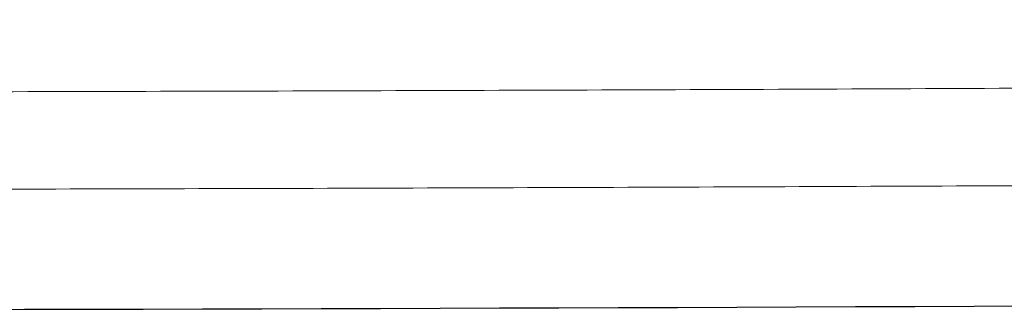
# Model space of a CAD drawing. Header units: millimetres. Extents: x 8 to 424, y 12 to 199.
# Tile 40 of 83: x 62.38 to 67.32, y 168.14 to 169.59. Entities that reach past the tile are written whole.
import ezdxf

# ---------------------------------------------------------------- set-up
doc = ezdxf.new("R2010")
doc.units = ezdxf.units.MM

msp = doc.modelspace()

# ---------------------------------------------------------------- linework, layer by layer
at = {"color": 7, "linetype": 'Continuous', "lineweight": 30}
msp.add_arc((57.8601, 2216.6358), 2048.4999, 270.0272622, 271.0932866, dxfattribs=at)
at = {"color": 252, "linetype": 'Continuous', "lineweight": 0}
for points, knots in [([(58.2928, 169.2265), (59.08, 169.2269), (60.6544, 169.2278), (63.016, 169.2325), (65.3776, 169.2398), (67.7392, 169.2499), (70.1008, 169.2627), (72.4624, 169.2782), (74.824, 169.2964), (77.2037, 169.3175), (79.6016, 169.3416), (82.0176, 169.3687), (84.4336, 169.3987), (86.8496, 169.4316), (89.2656, 169.4672), (91.6815, 169.5058), (94.0974, 169.5471), (95.7079, 169.577), (96.5132, 169.5919)], [0, 0, 0, 0, 0.061785, 0.123571, 0.185356, 0.247141, 0.308928, 0.370715, 0.432501, 0.494288, 0.557501, 0.620715, 0.683928, 0.747141, 0.810356, 0.873571, 0.936785, 1, 1, 1, 1]), ([(96.5175, 169.1034), (95.7122, 169.0885), (94.1018, 169.0586), (91.686, 169.0174), (89.2702, 168.9789), (86.8543, 168.9432), (84.4383, 168.9104), (82.0224, 168.8805), (79.6063, 168.8534), (77.231, 168.8296), (74.8963, 168.8088), (72.6024, 168.791), (70.3085, 168.7758), (68.0145, 168.7631), (65.7205, 168.753), (63.4264, 168.7455), (61.1324, 168.7404), (59.603, 168.7392), (58.8384, 168.7386)], [0, 0, 0, 0, 0.06412, 0.128239, 0.192359, 0.25648, 0.320601, 0.384722, 0.448843, 0.512965, 0.573843, 0.634722, 0.695601, 0.75648, 0.81736, 0.87824, 0.93912, 1, 1, 1, 1])]:
    msp.add_open_spline(points, degree=3, knots=knots, dxfattribs=at)

doc.saveas('drawing.dxf')
